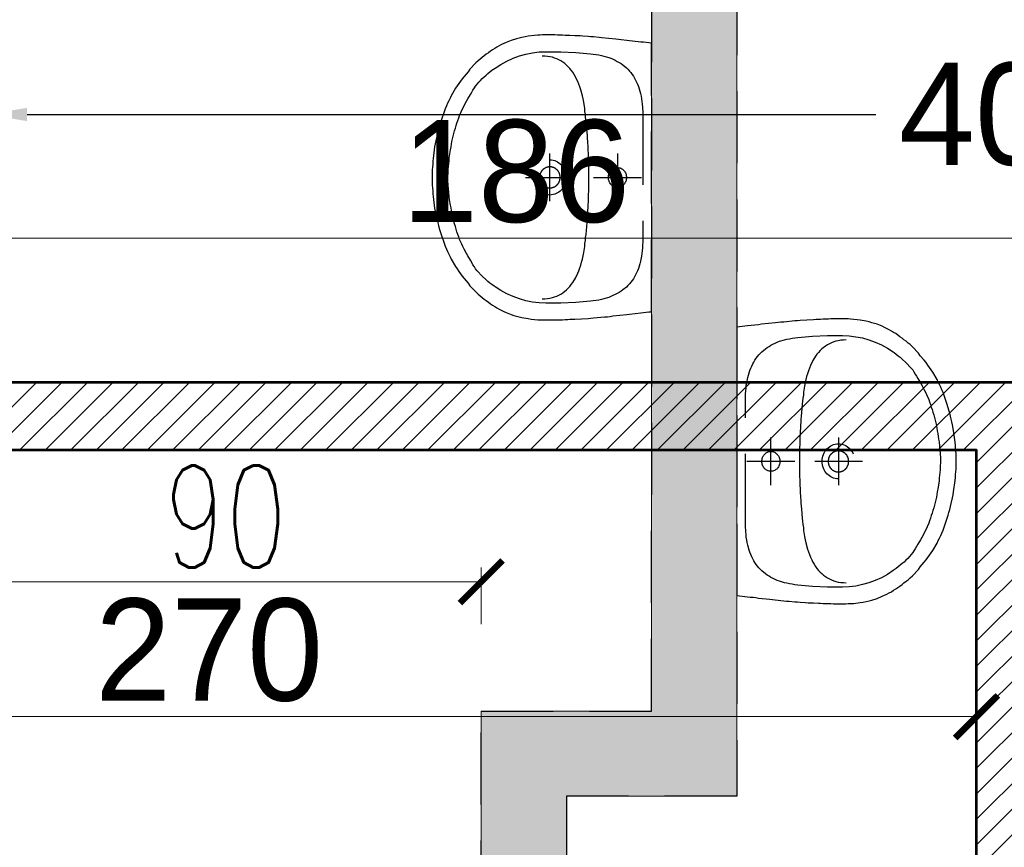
# Model space of a CAD drawing. Header units: millimetres. Extents: x 49320 to 60117, y -4209 to 20568.
# Tile 194 of 252: x 51761 to 51935, y 6063 to 6209. Entities that reach past the tile are written whole.
import ezdxf

# ---------------------------------------------------------------- set-up
doc = ezdxf.new("R2010")
doc.units = ezdxf.units.MM
doc.linetypes.add('CONTINOUS', pattern=[0])
doc.linetypes.add('DASHED', pattern=[19.05, 12.7, -6.35])
doc.layers.add('_AA powierzchnia', color=3, linetype='Continuous', lineweight=25, plot=False)
for name, color, linetype, lineweight, true_color in [('_AA rozbiórki', 7, 'DASHED', 25, 0xc73200), ('_AA rozbiórki WYMIARY', 7, 'CONTINOUS', 18, 0xd13400), ('_AA szraf PROJ', 7, 'Continuous', 13, 0x003df5), ('_AA WYMIARY proj', 7, 'CONTINOUS', 18, 0x0037db), ('_AA ściany proj.', 7, 'CONTINOUS', 53, 0x0037db)]:
    doc.layers.add(name, color=color, linetype=linetype, lineweight=lineweight, true_color=true_color)
doc.layers.add('_HD-INWENTARYZACJA_WIDOK', color=251, linetype='Continuous', lineweight=18)
doc.layers.add('_mt_wymiary konstr', color=3, linetype='Continuous')
doc.styles.add('_HD_Romans', font='romans.shx', dxfattribs={"width": 0.7, "height": 18})
doc.dimstyles.new('_HD_050_BET_CM', dxfattribs={"dimtxt": 10, "dimasz": 7.5, "dimexe": 2.5, "dimexo": 5, "dimgap": 2.5, "dimtad": 1, "dimdec": 1, "dimrnd": 0.5, "dimtxsty": 'Standard', "dimblk": 'ARCHTICK', "dimcen": 1.25, "dimclre": 208, "dimclrt": 256, "dimadec": 1, "dimazin": 0, "dimtfac": 1, "dimtdec": 1, "dimtix": 1, "dimtmove": 1, "dimatfit": 0, "dimldrblk": 'ARCHTICK', "dimfxl": 7.5, "dimfxlon": 1, "dimlwd": -1, "dimlwe": -1, "dimarcsym": 0})
doc.dimstyles.new('k100', dxfattribs={"dimtxt": 18, "dimasz": 7, "dimexe": 10, "dimexo": 20, "dimgap": 4, "dimtad": 1, "dimdec": 1, "dimrnd": 0.5, "dimzin": 9, "dimdsep": 46, "dimtxsty": 'Standard', "dimcen": 12.534, "dimclrd": 256, "dimclre": 256, "dimclrt": 7, "dimadec": 0, "dimazin": 0, "dimtfac": 1, "dimtdec": 1, "dimtmove": 2, "dimatfit": 3, "dimfxl": 30, "dimfxlon": 1, "dimtolj": 1, "dimtzin": 0, "dimarcsym": 0})

# ---------------------------------------------------------------- blocks, each defined once
blk = doc.blocks.new('_ArchTick')
at = {"color": 0, "linetype": 'ByBlock', "const_width": 0.15}
blk.add_lwpolyline([(-0.5, -0.5), (0.5, 0.5)], dxfattribs=at)
blk = doc.blocks.new('*D1205')
at = {"layer": '_AA rozbiórki WYMIARY', "color": 208, "ltscale": 1.5}
for p, q in [((51752.58, 6102.59), (51752.58, 6112.59)), ((51842.58, 6102.59), (51842.58, 6112.59))]:
    blk.add_line(p, q, dxfattribs=at)
at = {"layer": '_AA rozbiórki WYMIARY', "color": 0, "ltscale": 1.5}
blk.add_line((51842.58, 6110.09), (51752.58, 6110.09), dxfattribs=at)
at = {"layer": 'Defpoints', "color": 0}
for p in [(51752.58, 6110.09), (51842.58, 6087.3), (51752.58, 5988.3)]:
    blk.add_point(p, dxfattribs=at)
at = {"layer": '_AA rozbiórki WYMIARY', "color": 0, "linetype": 'ByBlock', "xscale": 7.5, "yscale": 7.5, "zscale": 7.5, "rotation": 180}
blk.add_blockref('_ArchTick', (51752.58, 6110.09), dxfattribs=at)
at = {"layer": '_AA rozbiórki WYMIARY', "color": 0, "linetype": 'ByBlock', "xscale": 7.5, "yscale": 7.5, "zscale": 7.5}
blk.add_blockref('_ArchTick', (51842.58, 6110.09), dxfattribs=at)
at = {"layer": '_AA rozbiórki WYMIARY', "insert": (51797.58, 6121.59), "char_height": 18, "attachment_point": 5, "style": '_HD_Romans'}
blk.add_mtext('90', dxfattribs=at)
blk = doc.blocks.new('*D1336')
at = {"layer": '_mt_wymiary konstr', "lineweight": -2}
for p, q in [((51755.63, 6222.4), (51755.63, 6182.4)), ((51762.63, 6192.4), (51912.05, 6192.4)), ((52150.58, 6192.4), (51960.36, 6192.4)), ((52157.58, 6175.68), (52157.58, 6182.4))]:
    blk.add_line(p, q, dxfattribs=at)
at = {"layer": '_mt_wymiary konstr'}
for points in [[(51762.63, 6193.56), (51762.63, 6191.23), (51755.63, 6192.4)], [(52150.58, 6191.23), (52150.58, 6193.56), (52157.58, 6192.4)]]:
    blk.add_solid(points, dxfattribs=at)
at = {"layer": 'Defpoints', "color": 0}
for p in [(51755.63, 6251.28), (52157.58, 6195.68), (52157.58, 6192.4)]:
    blk.add_point(p, dxfattribs=at)
at = {"layer": '_mt_wymiary konstr', "color": 7, "insert": (51936.21, 6192.4), "char_height": 18, "attachment_point": 5}
blk.add_mtext('\\A1;402', dxfattribs=at)
blk = doc.blocks.new('*D1526')
at = {"layer": '_AA WYMIARY proj', "color": 208, "ltscale": 3}
for p, q in [((51659.58, 6093.82), (51659.58, 6083.82)), ((51929.79, 6093.82), (51929.79, 6083.82))]:
    blk.add_line(p, q, dxfattribs=at)
at = {"layer": '_AA WYMIARY proj', "ltscale": 3}
blk.add_line((51659.58, 6086.32), (51929.79, 6086.32), dxfattribs=at)
at = {"layer": 'Defpoints', "color": 0}
for p in [(51659.58, 6124.6), (51929.79, 6124.6), (51929.79, 6086.32)]:
    blk.add_point(p, dxfattribs=at)
at = {"layer": '_AA WYMIARY proj', "linetype": 'ByBlock', "xscale": 7.5, "yscale": 7.5, "zscale": 7.5, "rotation": 180}
blk.add_blockref('_ArchTick', (51659.58, 6086.32), dxfattribs=at)
at = {"layer": '_AA WYMIARY proj', "linetype": 'ByBlock', "xscale": 7.5, "yscale": 7.5, "zscale": 7.5}
blk.add_blockref('_ArchTick', (51929.79, 6086.32), dxfattribs=at)
at = {"layer": '_AA WYMIARY proj', "insert": (51794.68, 6098.01), "char_height": 18, "attachment_point": 5}
blk.add_mtext('270', dxfattribs=at)
blk = doc.blocks.new('*D1529')
at = {"layer": '_AA WYMIARY proj', "color": 208, "ltscale": 3}
for p, q in [((51755.63, 6163.13), (51755.63, 6173.13)), ((51941.79, 6163.13), (51941.79, 6173.13))]:
    blk.add_line(p, q, dxfattribs=at)
at = {"layer": '_AA WYMIARY proj', "ltscale": 3}
blk.add_line((51755.63, 6170.63), (51941.79, 6170.63), dxfattribs=at)
at = {"layer": 'Defpoints', "color": 0}
for p in [(51941.79, 6170.63), (51755.63, 6151.26), (51941.79, 6145.26)]:
    blk.add_point(p, dxfattribs=at)
at = {"layer": '_AA WYMIARY proj', "linetype": 'ByBlock', "xscale": 7.5, "yscale": 7.5, "zscale": 7.5, "rotation": 180}
blk.add_blockref('_ArchTick', (51755.63, 6170.63), dxfattribs=at)
at = {"layer": '_AA WYMIARY proj', "linetype": 'ByBlock', "xscale": 7.5, "yscale": 7.5, "zscale": 7.5}
blk.add_blockref('_ArchTick', (51941.79, 6170.63), dxfattribs=at)
at = {"layer": '_AA WYMIARY proj', "insert": (51848.71, 6182.32), "char_height": 18, "attachment_point": 5}
blk.add_mtext('186', dxfattribs=at)

msp = doc.modelspace()

# ---------------------------------------------------------------- hatches: boundary and pattern name
at = {"layer": '_AA rozbiórki', "ltscale": 3}
h = msp.add_hatch(dxfattribs=at)
h.set_pattern_fill('AR-CONC', color=256, scale=0.14)
h.set_pattern_definition([(50, (0, 8156.302), (25.505854, -2.231472), [2.667, -29.337]), (355, (0, 8156.302), (-4.934079, 26.747958), [2.1336, -23.469682]), (100.451445, (2.125, 8156.116), (20.571775, 24.516485), [2.266601, -24.932634]), (46.1842, (0, 8163.414), (37.951066, -5.885926), [4.0005, -44.0055]), (96.63556, (3.163, 8162.923), (33.23658, 34.639657), [3.399903, -37.398985]), (351.18415, (0, 8163.414), (33.23658, 34.639657), [3.200395, -35.204362]), (21, (3.556, 8161.636), (21.226015, -14.317128), [2.667, -29.337]), (326, (3.556, 8161.636), (8.652284, 25.786315), [2.1336, -23.4696]), (71.451445, (5.325, 8160.442), (29.878299, 11.469188), [2.266601, -24.932591]), (37.5, (0, 8156.302), (0.4324045, 11.8377054), [0, -23.18512, 0, -23.8252, 0, -23.5585]), (7.5, (0, 8156.302), (9.3547528, 14.0252805), [0, -13.58392, 0, -22.65172, 0, -8.9789]), (327.5, (-7.93, 8156.302), (18.9826833, -0.8020242), [0, -8.89, 0, -27.7368, 0, -36.8046]), (317.5, (-11.486, 8156.302), (20.7380854, 3.559709), [0, -11.557, 0, -18.42008, 0, -26.1366])])
h.paths.add_polyline_path([(51872.79, 6501.3), (51887.58, 6501.3), (51887.58, 6072.3), (51857.58, 6072.3), (51857.58, 5991.3), (51935.58, 5991.3), (51935.58, 5979.3), (51857.58, 5979.3), (51857.58, 5849.3), (51842.58, 5849.3), (51842.58, 5861.3), (51842.58, 6087.3), (51872.58, 6087.3)])
at = {"layer": '_AA szraf PROJ', "ltscale": 3, "transparency": 33554687}
h = msp.add_hatch(dxfattribs=at)
h.set_pattern_fill('ANSI31', color=256)
h.set_pattern_definition([(45, (-1, 8153.6996), (-2.24506403, 2.24506403), [])])
h.paths.add_polyline_path([(51659.58, 6145.26), (51941.79, 6145.26), (51941.79, 5849.3), (51848.79, 5849.3), (51848.79, 5861.3), (51929.79, 5861.3), (51929.79, 6133.26), (51659.58, 6133.26)])
h.paths.add_polyline_path([(51591.58, 6287.3), (51765.81, 6287.3), (51765.81, 6275.3), (51591.58, 6275.3)])
h.paths.add_polyline_path([(51743.63, 6242.26), (51755.63, 6242.26), (51755.63, 6275.3), (51743.63, 6275.3)])
h.paths.add_polyline_path([(51866.81, 6287.3), (52044.58, 6287.3), (52044.58, 6275.3), (51866.81, 6275.3)])
h.paths.add_polyline_path([(51743.63, 6145.26), (51755.63, 6145.26), (51755.63, 6151.26), (51743.63, 6151.26)])
h.paths.add_polyline_path([(52145.58, 6287.3), (52157.58, 6287.3), (52157.58, 6275.3), (52145.58, 6275.3)])
h.paths.add_polyline_path([(51939.58, 6501.3), (51927.58, 6501.3), (51927.58, 6287.3), (51939.58, 6287.3)])
h.paths.add_polyline_path([(51724.55, 6501.3), (51730.55, 6501.3), (51730.55, 6489.64), (51724.55, 6489.64)])
h.paths.add_polyline_path([(51724.55, 6399.64), (51730.58, 6399.64), (51730.58, 6385.52), (51724.55, 6385.52)])
h.paths.add_polyline_path([(51724.55, 6295.52), (51730.55, 6295.52), (51730.55, 6287.3), (51724.55, 6287.3)])

# ---------------------------------------------------------------- linework, layer by layer
at = {"layer": '_AA powierzchnia', "ltscale": 3}
for points in [[(51941.79, 5849.3), (52127.58, 5849.3), (52127.58, 5893.3), (52157.58, 5893.3), (52157.58, 6068.3), (52157.58, 6068.3), (52157.58, 6123.3), (52157.58, 6123.3), (52157.58, 6275.3), (51755.63, 6275.3), (51755.63, 6145.26), (51941.79, 6145.26), (51941.79, 5849.3)], [(51659.58, 6133.26), (51929.79, 6133.26), (51929.79, 5861.3), (51691.58, 5861.3), (51691.58, 5988.3), (51659.58, 5988.3), (51659.58, 6133.26)]]:
    msp.add_lwpolyline(points, dxfattribs=at)
at = {"layer": '_AA rozbiórki'}
for points in [[(51872.79, 6501.3), (51887.58, 6501.3), (51887.58, 6072.3), (51857.58, 6072.3), (51857.58, 5991.3), (51935.58, 5991.3), (51935.58, 5979.3), (51857.58, 5979.3), (51857.58, 5849.3), (51842.58, 5849.3), (51842.58, 5861.3), (51842.58, 6087.3), (51872.58, 6087.3), (51872.79, 6501.3)], [(51853.33, 6159.91), (51853.8, 6159.93), (51854.24, 6159.98), (51854.69, 6160.06), (51855.11, 6160.14), (51855.51, 6160.26), (51855.9, 6160.42), (51856.28, 6160.59), (51856.63, 6160.77), (51856.95, 6161), (51857.61, 6161.51), (51857.89, 6161.79), (51858.19, 6162.12), (51858.45, 6162.45), (51858.7, 6162.8), (51859.17, 6163.56), (51859.59, 6164.43), (51859.78, 6164.88), (51859.97, 6165.37), (51860.13, 6165.87), (51860.27, 6166.38), (51860.41, 6166.92), (51860.55, 6167.47), (51860.67, 6168.06), (51860.81, 6169.13), (51860.85, 6169.66), (51860.92, 6170.19), (51860.97, 6170.73), (51861.04, 6171.26), (51861.23, 6173.39), (51861.27, 6173.9), (51861.3, 6174.43), (51861.34, 6174.97), (51861.37, 6175.47), (51861.39, 6176.01), (51861.44, 6176.51), (51861.46, 6177.05), (51861.48, 6177.56), (51861.48, 6178.09), (51861.53, 6179.1), (51861.53, 6180.15), (51861.55, 6180.65), (51861.55, 6181.95), (51861.53, 6182.46), (51861.53, 6183.5), (51861.51, 6184.01), (51861.48, 6184.54), (51861.48, 6185.05), (51861.46, 6185.55), (51861.44, 6186.09), (51861.39, 6186.6), (51861.34, 6187.66), (51861.3, 6188.17), (51861.27, 6188.7), (51861.23, 6189.24), (51861.18, 6189.74), (51861.04, 6191.34), (51860.97, 6191.88), (51860.92, 6192.41), (51860.85, 6192.94), (51860.81, 6193.48), (51860.67, 6194.54), (51860.55, 6195.13), (51860.41, 6195.69), (51860.13, 6196.75), (51859.97, 6197.24), (51859.78, 6197.72), (51859.59, 6198.18), (51859.38, 6198.63), (51859.17, 6199.04), (51858.94, 6199.45), (51858.7, 6199.83), (51858.45, 6200.18), (51858.19, 6200.51), (51857.89, 6200.82), (51857.61, 6201.1), (51857.28, 6201.38), (51856.95, 6201.6), (51856.63, 6201.83), (51856.28, 6202.04), (51855.9, 6202.19), (51855.51, 6202.34), (51855.11, 6202.47), (51854.69, 6202.57), (51854.24, 6202.64), (51853.8, 6202.67), (51853.33, 6202.7)], [(51854.63, 6185.53), (51854.63, 6177.1)], [(51866.56, 6185.53), (51866.56, 6177.1)], [(51850.41, 6181.31), (51858.85, 6181.31)], [(51862.35, 6181.31), (51870.78, 6181.31)], [(51906.82, 6152.7), (51906.35, 6152.67), (51905.91, 6152.62), (51905.46, 6152.54), (51905.04, 6152.47), (51904.65, 6152.34), (51904.25, 6152.19), (51903.88, 6152.01), (51903.53, 6151.83), (51903.2, 6151.6), (51902.55, 6151.1), (51902.27, 6150.82), (51901.96, 6150.49), (51901.7, 6150.16), (51901.45, 6149.8), (51900.98, 6149.04), (51900.56, 6148.18), (51900.37, 6147.72), (51900.19, 6147.24), (51900.02, 6146.73), (51899.88, 6146.22), (51899.74, 6145.69), (51899.6, 6145.13), (51899.49, 6144.54), (51899.35, 6143.48), (51899.3, 6142.94), (51899.23, 6142.41), (51899.18, 6141.88), (51899.11, 6141.34), (51898.93, 6139.21), (51898.88, 6138.7), (51898.86, 6138.17), (51898.81, 6137.64), (51898.79, 6137.13), (51898.76, 6136.6), (51898.72, 6136.09), (51898.69, 6135.56), (51898.67, 6135.05), (51898.67, 6134.51), (51898.62, 6133.5), (51898.62, 6132.46), (51898.6, 6131.95), (51898.6, 6130.65), (51898.62, 6130.15), (51898.62, 6129.11), (51898.65, 6128.6), (51898.67, 6128.06), (51898.67, 6127.56), (51898.69, 6127.05), (51898.72, 6126.51), (51898.76, 6126.01), (51898.81, 6124.94), (51898.86, 6124.43), (51898.88, 6123.9), (51898.93, 6123.37), (51898.97, 6122.86), (51899.11, 6121.26), (51899.18, 6120.73), (51899.23, 6120.19), (51899.3, 6119.66), (51899.35, 6119.13), (51899.49, 6118.06), (51899.6, 6117.47), (51899.74, 6116.92), (51900.02, 6115.85), (51900.19, 6115.37), (51900.37, 6114.88), (51900.56, 6114.43), (51900.77, 6113.97), (51900.98, 6113.56), (51901.21, 6113.16), (51901.45, 6112.78), (51901.7, 6112.42), (51901.96, 6112.09), (51902.27, 6111.79), (51902.55, 6111.51), (51902.87, 6111.23), (51903.2, 6111), (51903.53, 6110.77), (51903.88, 6110.57), (51904.25, 6110.42), (51904.65, 6110.26), (51905.04, 6110.14), (51905.46, 6110.03), (51905.91, 6109.96), (51906.35, 6109.93), (51906.82, 6109.91)], [(51893.59, 6127.07), (51893.59, 6135.5)], [(51905.52, 6127.07), (51905.52, 6135.5)], [(51897.8, 6131.29), (51889.37, 6131.29)], [(51909.74, 6131.29), (51901.31, 6131.29)]]:
    msp.add_lwpolyline(points, dxfattribs=at)
for points in [[(51857.86, 6206.3), (51857.82, 6206.3), (51857.35, 6206.33), (51856.91, 6206.35), (51856.44, 6206.38), (51856, 6206.38), (51855.53, 6206.4), (51853.38, 6206.4), (51852.98, 6206.38), (51852.56, 6206.35), (51851.96, 6206.33), (51850.83, 6206.17), (51850.3, 6206.1), (51849.76, 6205.97), (51849.27, 6205.87), (51848.78, 6205.74), (51847.85, 6205.44), (51846.96, 6205.08), (51846.54, 6204.9), (51846.14, 6204.7), (51845.74, 6204.47), (51845.35, 6204.27), (51844.97, 6204.02), (51844.58, 6203.79), (51844.2, 6203.53), (51843.85, 6203.28), (51843.48, 6203), (51843.13, 6202.72), (51842.75, 6202.44), (51842.4, 6202.16), (51842.03, 6201.86), (51841.63, 6201.48), (51840.61, 6200.36), (51840.28, 6199.9), (51839.93, 6199.5), (51839.58, 6199.09), (51839.25, 6198.68), (51838.95, 6198.28), (51838.64, 6197.85), (51838.36, 6197.44), (51838.08, 6197.01), (51837.31, 6195.71), (51837.1, 6195.26), (51836.87, 6194.82), (51836.66, 6194.37), (51836.47, 6193.93), (51836.26, 6193.4), (51836.08, 6192.89), (51835.89, 6192.36), (51835.7, 6191.85), (51835.54, 6191.34), (51835.38, 6190.81), (51835.21, 6190.3), (51835.07, 6189.8), (51834.96, 6189.26), (51834.81, 6188.75), (51834.58, 6187.74), (51834.49, 6187.21), (51834.39, 6186.7), (51834.11, 6184.67), (51834.07, 6184.16), (51834.04, 6183.65), (51834, 6183.14), (51833.97, 6182.66), (51833.97, 6179.97), (51834, 6179.46), (51834.04, 6178.95), (51834.07, 6178.44), (51834.11, 6177.94), (51834.39, 6175.91), (51834.58, 6174.89), (51834.7, 6174.36), (51834.81, 6173.85), (51834.96, 6173.34), (51835.07, 6172.83), (51835.21, 6172.3), (51835.54, 6171.28), (51835.7, 6170.75), (51835.89, 6170.24), (51836.08, 6169.71), (51836.26, 6169.2), (51836.47, 6168.69), (51836.66, 6168.24), (51836.87, 6167.78), (51837.1, 6167.35), (51837.31, 6166.89), (51838.08, 6165.6), (51838.36, 6165.19), (51838.64, 6164.76), (51838.95, 6164.35), (51839.25, 6163.92), (51839.58, 6163.51), (51840.28, 6162.7), (51840.61, 6162.24), (51841.63, 6161.13), (51842.03, 6160.75), (51842.4, 6160.47), (51842.75, 6160.16), (51843.13, 6159.88), (51843.48, 6159.6), (51843.85, 6159.35), (51844.2, 6159.07), (51844.58, 6158.82), (51844.97, 6158.59), (51845.35, 6158.36), (51845.74, 6158.13), (51846.54, 6157.72), (51846.96, 6157.52), (51847.85, 6157.16), (51848.31, 6157.01), (51848.78, 6156.89), (51849.27, 6156.73), (51849.76, 6156.63), (51850.83, 6156.43), (51851.4, 6156.35), (51851.96, 6156.3), (51852.56, 6156.25), (51852.98, 6156.23), (51853.38, 6156.2), (51855.53, 6156.2), (51856, 6156.23), (51856.44, 6156.25), (51856.91, 6156.25), (51857.35, 6156.28), (51857.82, 6156.3), (51857.86, 6156.3), (51858.17, 6156.33), (51858.61, 6156.33), (51859.06, 6156.35), (51861.39, 6156.48), (51861.88, 6156.53), (51862.35, 6156.56), (51864.31, 6156.76), (51864.8, 6156.78), (51865.29, 6156.83), (51865.78, 6156.91), (51868.23, 6157.16), (51868.72, 6157.24), (51870.68, 6157.44), (51871.15, 6157.5), (51871.64, 6157.55), (51872.11, 6157.62), (51872.58, 6157.65), (51872.58, 6204.96), (51872.11, 6205.01), (51871.64, 6205.06), (51871.15, 6205.11), (51870.68, 6205.16), (51870.19, 6205.21), (51869.7, 6205.26), (51869.21, 6205.31), (51868.72, 6205.39), (51866.76, 6205.59), (51866.27, 6205.67), (51863.82, 6205.92), (51863.33, 6205.95), (51862.35, 6206.05), (51861.88, 6206.07), (51861.39, 6206.12), (51860.46, 6206.17), (51859.99, 6206.23), (51859.52, 6206.25), (51859.06, 6206.25), (51858.17, 6206.3)], [(51836.71, 6181.31), (51836.75, 6182.28), (51836.78, 6182.79), (51836.92, 6184.23), (51836.96, 6184.74), (51837.17, 6186.19), (51837.27, 6186.67), (51837.34, 6187.15), (51837.43, 6187.64), (51837.55, 6188.09), (51837.66, 6188.58), (51837.9, 6189.49), (51838.04, 6189.97), (51838.15, 6190.43), (51838.32, 6190.86), (51838.46, 6191.32), (51838.62, 6191.78), (51838.78, 6192.21), (51839.35, 6193.5), (51839.98, 6194.72), (51840.21, 6195.13), (51840.68, 6195.89), (51840.93, 6196.3), (51841.14, 6196.7), (51841.38, 6197.08), (51841.59, 6197.39), (51841.87, 6197.72), (51842.17, 6198.07), (51842.47, 6198.4), (51842.78, 6198.71), (51843.11, 6199.04), (51843.43, 6199.32), (51843.78, 6199.62), (51844.48, 6200.18), (51845.04, 6200.56), (51846.05, 6201.22), (51847.1, 6201.81), (51848.2, 6202.31), (51849.32, 6202.72), (51850.46, 6203.03), (51851.63, 6203.28), (51852.8, 6203.41), (51853.99, 6203.46), (51856.6, 6203.46), (51859.22, 6203.33), (51861.83, 6203.1), (51862.32, 6203.05), (51862.81, 6202.97), (51863.28, 6202.9), (51863.75, 6202.8), (51864.19, 6202.7), (51865.03, 6202.44), (51865.43, 6202.29), (51865.8, 6202.14), (51866.18, 6201.96), (51866.55, 6201.76), (51866.88, 6201.55), (51867.23, 6201.35), (51867.53, 6201.12), (51868.14, 6200.61), (51868.4, 6200.36), (51868.68, 6200.05), (51868.91, 6199.78), (51869.14, 6199.47), (51869.38, 6199.14), (51869.56, 6198.81), (51869.77, 6198.45), (51869.94, 6198.1), (51870.1, 6197.72), (51870.26, 6197.31), (51870.4, 6196.93), (51870.64, 6196.07), (51870.73, 6195.64), (51870.82, 6195.18), (51870.89, 6194.7), (51870.94, 6194.21), (51870.99, 6193.71), (51871.04, 6192.69), (51871.04, 6169.94), (51871.01, 6169.4), (51870.99, 6168.9), (51870.94, 6168.39), (51870.89, 6167.91), (51870.82, 6167.45), (51870.64, 6166.54), (51870.52, 6166.1), (51870.4, 6165.7), (51870.26, 6165.29), (51870.1, 6164.88), (51869.94, 6164.53), (51869.77, 6164.15), (51869.56, 6163.82), (51869.38, 6163.46), (51869.14, 6163.16), (51868.91, 6162.83), (51868.68, 6162.55), (51868.4, 6162.27), (51868.14, 6161.99), (51867.53, 6161.48), (51867.23, 6161.25), (51866.88, 6161.05), (51866.55, 6160.85), (51865.43, 6160.31), (51865.03, 6160.16), (51864.19, 6159.91), (51863.75, 6159.81), (51863.28, 6159.7), (51862.81, 6159.63), (51862.32, 6159.55), (51861.83, 6159.5), (51859.22, 6159.27), (51856.6, 6159.15), (51853.99, 6159.15), (51852.8, 6159.2), (51851.63, 6159.35), (51850.46, 6159.58), (51849.32, 6159.91), (51848.2, 6160.31), (51847.1, 6160.8), (51846.05, 6161.38), (51845.04, 6162.04), (51844.86, 6162.17), (51844.48, 6162.45), (51844.13, 6162.7), (51843.78, 6162.98), (51843.43, 6163.28), (51842.78, 6163.89), (51841.87, 6164.88), (51841.59, 6165.21), (51841.38, 6165.54), (51841.14, 6165.93), (51840.93, 6166.31), (51840.68, 6166.71), (51840.21, 6167.47), (51839.98, 6167.88), (51839.56, 6168.69), (51839.35, 6169.13), (51839.16, 6169.53), (51838.78, 6170.4), (51838.62, 6170.85), (51838.46, 6171.28), (51838.32, 6171.74), (51838.15, 6172.2), (51838.04, 6172.66), (51837.9, 6173.11), (51837.78, 6173.57), (51837.66, 6174.05), (51837.55, 6174.51), (51837.43, 6174.99), (51837.34, 6175.47), (51837.27, 6175.93), (51837.17, 6176.41), (51837.03, 6177.38), (51836.96, 6177.89), (51836.82, 6179.33), (51836.78, 6179.84), (51836.73, 6180.81)], [(51854.66, 6183.22), (51854.92, 6183.22), (51854.94, 6183.19), (51855.06, 6183.19), (51855.06, 6183.17), (51855.13, 6183.17), (51855.16, 6183.14), (51855.2, 6183.14), (51855.23, 6183.12), (51855.3, 6183.12), (51855.3, 6183.09), (51855.34, 6183.09), (51855.37, 6183.07), (51855.39, 6183.07), (51855.41, 6183.04), (51855.46, 6183.04), (51855.46, 6183.02), (51855.48, 6183.02), (51855.51, 6182.99), (51855.53, 6182.99), (51855.55, 6182.96), (51855.58, 6182.96), (51855.62, 6182.91), (51855.65, 6182.91), (51855.69, 6182.86), (51855.72, 6182.86), (51855.72, 6182.84), (51855.74, 6182.84), (51855.79, 6182.79), (51855.81, 6182.79), (51855.81, 6182.76), (51855.83, 6182.76), (51855.86, 6182.74), (51855.86, 6182.71), (51855.88, 6182.71), (51855.93, 6182.66), (51855.93, 6182.63), (51855.95, 6182.63), (51856, 6182.58), (51856, 6182.56), (51856.02, 6182.56), (51856.02, 6182.53), (51856.11, 6182.43), (51856.11, 6182.41), (51856.14, 6182.41), (51856.14, 6182.36), (51856.18, 6182.3), (51856.18, 6182.28), (51856.23, 6182.23), (51856.23, 6182.18), (51856.25, 6182.18), (51856.25, 6182.13), (51856.3, 6182.08), (51856.3, 6182.03), (51856.32, 6182), (51856.32, 6181.95), (51856.35, 6181.92), (51856.35, 6181.87), (51856.37, 6181.85), (51856.37, 6181.77), (51856.39, 6181.77), (51856.39, 6181.64), (51856.42, 6181.62), (51856.42, 6181.42), (51856.44, 6181.39), (51856.44, 6181.24), (51856.42, 6181.21), (51856.42, 6181.01), (51856.39, 6180.98), (51856.39, 6180.88), (51856.37, 6180.86), (51856.37, 6180.78), (51856.35, 6180.76), (51856.35, 6180.7), (51856.32, 6180.68), (51856.32, 6180.65), (51856.3, 6180.63), (51856.3, 6180.58), (51856.28, 6180.55), (51856.28, 6180.53), (51856.25, 6180.5), (51856.25, 6180.48), (51856.23, 6180.45), (51856.23, 6180.43), (51856.21, 6180.4), (51856.21, 6180.37), (51856.18, 6180.35), (51856.18, 6180.32), (51856.16, 6180.32), (51856.16, 6180.3), (51856.14, 6180.27), (51856.14, 6180.25), (51856.11, 6180.25), (51856.11, 6180.22), (51856.07, 6180.17), (51856.07, 6180.15), (51856.04, 6180.15), (51856.04, 6180.12), (51856, 6180.07), (51856, 6180.04), (51855.97, 6180.04), (51855.95, 6180.02), (51855.95, 6179.99), (51855.93, 6179.99), (51855.93, 6179.97), (51855.9, 6179.94), (51855.88, 6179.94), (51855.88, 6179.92), (51855.86, 6179.92), (51855.81, 6179.87), (51855.81, 6179.84), (51855.79, 6179.84), (51855.74, 6179.79), (51855.72, 6179.79), (51855.67, 6179.74), (51855.65, 6179.74), (51855.65, 6179.71), (51855.62, 6179.71), (51855.6, 6179.69), (51855.58, 6179.69), (51855.55, 6179.66), (51855.53, 6179.66), (51855.48, 6179.61), (51855.44, 6179.61), (51855.44, 6179.59), (51855.39, 6179.59), (51855.37, 6179.56), (51855.34, 6179.56), (51855.32, 6179.54), (51855.27, 6179.54), (51855.25, 6179.51), (51855.2, 6179.51), (51855.18, 6179.49), (51855.13, 6179.49), (51855.11, 6179.46), (51855.04, 6179.46), (51855.02, 6179.44), (51854.87, 6179.44), (51854.85, 6179.41), (51854.5, 6179.41), (51854.48, 6179.44), (51854.36, 6179.44), (51854.34, 6179.46), (51854.24, 6179.46), (51854.22, 6179.49), (51854.17, 6179.49), (51854.15, 6179.51), (51854.1, 6179.51), (51854.08, 6179.54), (51854.03, 6179.54), (51854.03, 6179.56), (51853.99, 6179.56), (51853.96, 6179.59), (51853.94, 6179.59), (51853.92, 6179.61), (51853.87, 6179.61), (51853.82, 6179.66), (51853.78, 6179.66), (51853.78, 6179.69), (51853.75, 6179.69), (51853.71, 6179.74), (51853.68, 6179.74), (51853.64, 6179.79), (51853.61, 6179.79), (51853.61, 6179.82), (51853.59, 6179.82), (51853.54, 6179.87), (51853.52, 6179.87), (51853.52, 6179.89), (51853.5, 6179.92), (51853.47, 6179.92), (51853.47, 6179.94), (51853.45, 6179.94), (51853.45, 6179.97), (51853.43, 6179.99), (51853.4, 6179.99), (51853.4, 6180.02), (51853.38, 6180.02), (51853.38, 6180.04), (51853.36, 6180.07), (51853.33, 6180.07), (51853.33, 6180.1), (51853.29, 6180.15), (51853.29, 6180.17), (51853.26, 6180.17), (51853.26, 6180.2), (51853.22, 6180.25), (51853.22, 6180.27), (51853.17, 6180.32), (51853.17, 6180.37), (51853.15, 6180.37), (51853.15, 6180.4), (51853.12, 6180.43), (51853.12, 6180.45), (51853.1, 6180.45), (51853.1, 6180.5), (51853.08, 6180.53), (51853.08, 6180.55), (51853.05, 6180.58), (51853.05, 6180.63), (51853.03, 6180.63), (51853.03, 6180.68), (51853.01, 6180.7), (51853.01, 6180.76), (51852.98, 6180.78), (51852.98, 6180.86), (51852.96, 6180.88), (51852.96, 6180.98), (51852.94, 6181.01), (51852.94, 6181.21), (51852.91, 6181.24), (51852.91, 6181.39), (51852.94, 6181.42), (51852.94, 6181.62), (51852.96, 6181.64), (51852.96, 6181.75), (51852.98, 6181.77), (51852.98, 6181.85), (51853.01, 6181.85), (51853.01, 6181.92), (51853.03, 6181.95), (51853.03, 6182), (51853.05, 6182.03), (51853.05, 6182.08), (51853.08, 6182.08), (51853.08, 6182.13), (51853.12, 6182.18), (51853.12, 6182.23), (51853.17, 6182.28), (51853.17, 6182.3), (51853.19, 6182.3), (51853.19, 6182.36), (51853.24, 6182.41), (51853.24, 6182.43), (51853.26, 6182.43), (51853.26, 6182.46), (51853.29, 6182.48), (51853.29, 6182.51), (51853.31, 6182.51), (51853.33, 6182.53), (51853.33, 6182.56), (51853.36, 6182.56), (51853.36, 6182.58), (51853.38, 6182.58), (51853.38, 6182.61), (51853.4, 6182.63), (51853.43, 6182.63), (51853.43, 6182.66), (51853.47, 6182.71), (51853.5, 6182.71), (51853.5, 6182.74), (51853.52, 6182.76), (51853.54, 6182.76), (51853.54, 6182.79), (51853.57, 6182.79), (51853.57, 6182.81), (51853.59, 6182.81), (51853.61, 6182.84), (51853.64, 6182.84), (51853.64, 6182.86), (51853.66, 6182.86), (51853.71, 6182.91), (51853.73, 6182.91), (51853.73, 6182.94), (51853.75, 6182.94), (51853.78, 6182.96), (51853.8, 6182.96), (51853.82, 6182.99), (51853.85, 6182.99), (51853.87, 6183.02), (51853.89, 6183.02), (51853.92, 6183.04), (51853.94, 6183.04), (51853.96, 6183.07), (51853.99, 6183.07), (51854.01, 6183.09), (51854.06, 6183.09), (51854.06, 6183.12), (51854.13, 6183.12), (51854.15, 6183.14), (51854.2, 6183.14), (51854.22, 6183.17), (51854.29, 6183.17), (51854.31, 6183.19), (51854.41, 6183.19), (51854.43, 6183.22)], [(51902.29, 6106.3), (51902.34, 6106.3), (51902.8, 6106.28), (51903.25, 6106.25), (51903.71, 6106.23), (51904.16, 6106.23), (51904.62, 6106.2), (51906.77, 6106.2), (51907.17, 6106.23), (51907.59, 6106.25), (51908.2, 6106.28), (51909.32, 6106.43), (51909.85, 6106.5), (51910.39, 6106.63), (51910.88, 6106.73), (51911.37, 6106.86), (51912.31, 6107.16), (51913.19, 6107.52), (51913.61, 6107.7), (51914.01, 6107.9), (51914.41, 6108.13), (51914.81, 6108.33), (51915.18, 6108.59), (51915.58, 6108.82), (51915.95, 6109.07), (51916.3, 6109.32), (51916.67, 6109.6), (51917.02, 6109.88), (51917.4, 6110.16), (51917.75, 6110.44), (51918.12, 6110.75), (51918.52, 6111.13), (51919.55, 6112.24), (51919.87, 6112.7), (51920.22, 6113.11), (51920.57, 6113.51), (51920.9, 6113.92), (51921.2, 6114.33), (51921.51, 6114.76), (51921.79, 6115.16), (51922.07, 6115.6), (51922.84, 6116.89), (51923.05, 6117.35), (51923.28, 6117.78), (51923.49, 6118.24), (51923.68, 6118.67), (51923.89, 6119.2), (51924.08, 6119.71), (51924.26, 6120.24), (51924.45, 6120.75), (51924.61, 6121.26), (51924.78, 6121.79), (51924.94, 6122.3), (51925.08, 6122.81), (51925.2, 6123.34), (51925.34, 6123.85), (51925.57, 6124.86), (51925.66, 6125.4), (51925.76, 6125.91), (51926.04, 6127.94), (51926.09, 6128.44), (51926.11, 6128.95), (51926.16, 6129.46), (51926.18, 6129.94), (51926.18, 6132.63), (51926.16, 6133.14), (51926.11, 6133.65), (51926.09, 6134.16), (51926.04, 6134.67), (51925.76, 6136.7), (51925.57, 6137.71), (51925.45, 6138.25), (51925.34, 6138.75), (51925.2, 6139.26), (51925.08, 6139.77), (51924.94, 6140.3), (51924.61, 6141.32), (51924.45, 6141.85), (51924.26, 6142.36), (51924.08, 6142.89), (51923.89, 6143.4), (51923.68, 6143.91), (51923.49, 6144.37), (51923.28, 6144.82), (51923.05, 6145.26), (51922.84, 6145.71), (51922.07, 6147.01), (51921.79, 6147.41), (51921.51, 6147.85), (51921.2, 6148.25), (51920.9, 6148.68), (51920.57, 6149.09), (51919.87, 6149.9), (51919.55, 6150.36), (51918.52, 6151.48), (51918.12, 6151.86), (51917.75, 6152.14), (51917.4, 6152.44), (51917.02, 6152.72), (51916.67, 6153), (51916.3, 6153.25), (51915.95, 6153.53), (51915.58, 6153.79), (51915.18, 6154.02), (51914.81, 6154.24), (51914.41, 6154.47), (51913.61, 6154.88), (51913.19, 6155.08), (51912.31, 6155.44), (51911.84, 6155.59), (51911.37, 6155.72), (51910.88, 6155.87), (51910.39, 6155.97), (51909.32, 6156.17), (51908.76, 6156.25), (51908.2, 6156.3), (51907.59, 6156.35), (51907.17, 6156.38), (51906.77, 6156.4), (51904.62, 6156.4), (51904.16, 6156.38), (51903.71, 6156.35), (51903.25, 6156.35), (51902.8, 6156.33), (51902.34, 6156.3), (51902.29, 6156.3), (51901.98, 6156.28), (51901.54, 6156.28), (51901.1, 6156.25), (51898.76, 6156.12), (51898.27, 6156.07), (51897.8, 6156.05), (51895.84, 6155.84), (51895.35, 6155.82), (51894.86, 6155.77), (51894.37, 6155.69), (51891.92, 6155.44), (51891.43, 6155.36), (51889.47, 6155.16), (51889, 6155.11), (51888.51, 6155.06), (51888.04, 6154.98), (51887.58, 6154.96), (51887.58, 6107.65), (51888.04, 6107.6), (51888.51, 6107.55), (51889, 6107.5), (51889.47, 6107.44), (51889.96, 6107.39), (51890.45, 6107.34), (51890.94, 6107.29), (51891.43, 6107.22), (51893.39, 6107.01), (51893.88, 6106.94), (51896.33, 6106.68), (51896.82, 6106.66), (51897.8, 6106.56), (51898.27, 6106.53), (51898.76, 6106.48), (51899.7, 6106.43), (51900.16, 6106.38), (51900.63, 6106.35), (51901.1, 6106.35), (51901.98, 6106.3)], [(51923.45, 6131.29), (51923.4, 6130.32), (51923.38, 6129.82), (51923.24, 6128.37), (51923.19, 6127.86), (51922.98, 6126.41), (51922.89, 6125.93), (51922.82, 6125.45), (51922.72, 6124.97), (51922.61, 6124.51), (51922.49, 6124.03), (51922.26, 6123.11), (51922.12, 6122.63), (51922, 6122.17), (51921.83, 6121.74), (51921.69, 6121.28), (51921.53, 6120.83), (51921.37, 6120.4), (51920.81, 6119.1), (51920.18, 6117.88), (51919.94, 6117.47), (51919.48, 6116.71), (51919.22, 6116.31), (51919.01, 6115.9), (51918.78, 6115.52), (51918.57, 6115.21), (51918.29, 6114.88), (51917.98, 6114.53), (51917.68, 6114.2), (51917.37, 6113.89), (51917.05, 6113.56), (51916.72, 6113.28), (51916.37, 6112.98), (51915.67, 6112.42), (51915.11, 6112.04), (51914.11, 6111.38), (51913.05, 6110.8), (51911.96, 6110.29), (51910.84, 6109.88), (51909.69, 6109.58), (51908.52, 6109.32), (51907.36, 6109.2), (51906.17, 6109.15), (51903.55, 6109.15), (51900.93, 6109.27), (51898.32, 6109.5), (51897.83, 6109.55), (51897.34, 6109.63), (51896.87, 6109.7), (51896.4, 6109.81), (51895.96, 6109.91), (51895.12, 6110.16), (51894.72, 6110.31), (51894.35, 6110.47), (51893.97, 6110.64), (51893.6, 6110.85), (51893.27, 6111.05), (51892.92, 6111.25), (51892.62, 6111.48), (51892.01, 6111.99), (51891.76, 6112.24), (51891.48, 6112.55), (51891.24, 6112.83), (51891.01, 6113.13), (51890.78, 6113.46), (51890.59, 6113.79), (51890.38, 6114.15), (51890.22, 6114.5), (51890.05, 6114.88), (51889.89, 6115.29), (51889.75, 6115.67), (51889.51, 6116.54), (51889.42, 6116.97), (51889.33, 6117.42), (51889.26, 6117.91), (51889.21, 6118.39), (51889.16, 6118.9), (51889.12, 6119.91), (51889.12, 6142.67), (51889.14, 6143.2), (51889.16, 6143.71), (51889.21, 6144.21), (51889.26, 6144.7), (51889.33, 6145.15), (51889.51, 6146.07), (51889.63, 6146.5), (51889.75, 6146.91), (51889.89, 6147.31), (51890.05, 6147.72), (51890.22, 6148.07), (51890.38, 6148.45), (51890.59, 6148.79), (51890.78, 6149.14), (51891.01, 6149.45), (51891.24, 6149.78), (51891.48, 6150.05), (51891.76, 6150.33), (51892.01, 6150.61), (51892.62, 6151.12), (51892.92, 6151.35), (51893.27, 6151.55), (51893.6, 6151.76), (51894.72, 6152.29), (51895.12, 6152.44), (51895.96, 6152.7), (51896.4, 6152.8), (51896.87, 6152.9), (51897.34, 6152.97), (51897.83, 6153.05), (51898.32, 6153.1), (51900.93, 6153.33), (51903.55, 6153.46), (51906.17, 6153.46), (51907.36, 6153.41), (51908.52, 6153.25), (51909.69, 6153.03), (51910.84, 6152.7), (51911.96, 6152.29), (51913.05, 6151.81), (51914.11, 6151.22), (51915.11, 6150.56), (51915.3, 6150.44), (51915.67, 6150.16), (51916.02, 6149.9), (51916.37, 6149.62), (51916.72, 6149.32), (51917.37, 6148.71), (51918.29, 6147.72), (51918.57, 6147.39), (51918.78, 6147.06), (51919.01, 6146.68), (51919.22, 6146.3), (51919.48, 6145.89), (51919.94, 6145.13), (51920.18, 6144.72), (51920.6, 6143.91), (51920.81, 6143.48), (51920.99, 6143.07), (51921.37, 6142.21), (51921.53, 6141.75), (51921.69, 6141.32), (51921.83, 6140.86), (51922, 6140.41), (51922.12, 6139.95), (51922.26, 6139.49), (51922.37, 6139.03), (51922.49, 6138.55), (51922.61, 6138.09), (51922.72, 6137.61), (51922.82, 6137.13), (51922.89, 6136.67), (51922.98, 6136.19), (51923.12, 6135.22), (51923.19, 6134.72), (51923.33, 6133.27), (51923.38, 6132.76), (51923.42, 6131.8)], [(51905.49, 6129.38), (51905.23, 6129.38), (51905.21, 6129.41), (51905.09, 6129.41), (51905.09, 6129.44), (51905.02, 6129.44), (51905, 6129.46), (51904.95, 6129.46), (51904.93, 6129.49), (51904.86, 6129.49), (51904.86, 6129.51), (51904.81, 6129.51), (51904.79, 6129.54), (51904.76, 6129.54), (51904.74, 6129.56), (51904.69, 6129.56), (51904.69, 6129.59), (51904.67, 6129.59), (51904.65, 6129.61), (51904.62, 6129.61), (51904.6, 6129.64), (51904.58, 6129.64), (51904.53, 6129.69), (51904.51, 6129.69), (51904.46, 6129.74), (51904.44, 6129.74), (51904.44, 6129.77), (51904.41, 6129.77), (51904.37, 6129.82), (51904.34, 6129.82), (51904.34, 6129.84), (51904.32, 6129.84), (51904.3, 6129.87), (51904.3, 6129.89), (51904.27, 6129.89), (51904.23, 6129.94), (51904.23, 6129.97), (51904.2, 6129.97), (51904.16, 6130.02), (51904.16, 6130.04), (51904.13, 6130.04), (51904.13, 6130.07), (51904.04, 6130.17), (51904.04, 6130.2), (51904.02, 6130.2), (51904.02, 6130.25), (51903.97, 6130.3), (51903.97, 6130.32), (51903.92, 6130.37), (51903.92, 6130.43), (51903.9, 6130.43), (51903.9, 6130.48), (51903.85, 6130.53), (51903.85, 6130.58), (51903.83, 6130.6), (51903.83, 6130.65), (51903.81, 6130.68), (51903.81, 6130.73), (51903.78, 6130.76), (51903.78, 6130.83), (51903.76, 6130.83), (51903.76, 6130.96), (51903.74, 6130.98), (51903.74, 6131.19), (51903.71, 6131.21), (51903.71, 6131.37), (51903.74, 6131.39), (51903.74, 6131.59), (51903.76, 6131.62), (51903.76, 6131.72), (51903.78, 6131.75), (51903.78, 6131.82), (51903.81, 6131.85), (51903.81, 6131.9), (51903.83, 6131.92), (51903.83, 6131.95), (51903.85, 6131.97), (51903.85, 6132.03), (51903.88, 6132.05), (51903.88, 6132.08), (51903.9, 6132.1), (51903.9, 6132.13), (51903.92, 6132.15), (51903.92, 6132.18), (51903.95, 6132.2), (51903.95, 6132.23), (51903.97, 6132.25), (51903.97, 6132.28), (51903.99, 6132.28), (51903.99, 6132.3), (51904.02, 6132.33), (51904.02, 6132.36), (51904.04, 6132.36), (51904.04, 6132.38), (51904.09, 6132.43), (51904.09, 6132.46), (51904.11, 6132.46), (51904.11, 6132.48), (51904.16, 6132.53), (51904.16, 6132.56), (51904.18, 6132.56), (51904.2, 6132.58), (51904.2, 6132.61), (51904.23, 6132.61), (51904.23, 6132.63), (51904.25, 6132.66), (51904.27, 6132.66), (51904.27, 6132.69), (51904.3, 6132.69), (51904.34, 6132.74), (51904.34, 6132.76), (51904.37, 6132.76), (51904.41, 6132.81), (51904.44, 6132.81), (51904.48, 6132.86), (51904.51, 6132.86), (51904.51, 6132.89), (51904.53, 6132.89), (51904.55, 6132.91), (51904.58, 6132.91), (51904.6, 6132.94), (51904.62, 6132.94), (51904.67, 6132.99), (51904.72, 6132.99), (51904.72, 6133.02), (51904.76, 6133.02), (51904.79, 6133.04), (51904.81, 6133.04), (51904.83, 6133.07), (51904.88, 6133.07), (51904.9, 6133.09), (51904.95, 6133.09), (51904.97, 6133.12), (51905.02, 6133.12), (51905.04, 6133.14), (51905.11, 6133.14), (51905.14, 6133.17), (51905.28, 6133.17), (51905.3, 6133.19), (51905.65, 6133.19), (51905.67, 6133.17), (51905.79, 6133.17), (51905.81, 6133.14), (51905.91, 6133.14), (51905.93, 6133.12), (51905.98, 6133.12), (51906, 6133.09), (51906.05, 6133.09), (51906.07, 6133.07), (51906.12, 6133.07), (51906.12, 6133.04), (51906.17, 6133.04), (51906.19, 6133.02), (51906.21, 6133.02), (51906.24, 6132.99), (51906.28, 6132.99), (51906.33, 6132.94), (51906.38, 6132.94), (51906.38, 6132.91), (51906.4, 6132.91), (51906.45, 6132.86), (51906.47, 6132.86), (51906.52, 6132.81), (51906.54, 6132.81), (51906.54, 6132.79), (51906.56, 6132.79), (51906.61, 6132.74), (51906.63, 6132.74), (51906.63, 6132.71), (51906.66, 6132.69), (51906.68, 6132.69), (51906.68, 6132.66), (51906.7, 6132.66), (51906.7, 6132.63), (51906.73, 6132.61), (51906.75, 6132.61), (51906.75, 6132.58), (51906.77, 6132.58), (51906.77, 6132.56), (51906.8, 6132.53), (51906.82, 6132.53), (51906.82, 6132.51), (51906.87, 6132.46), (51906.87, 6132.43), (51906.89, 6132.43), (51906.89, 6132.41), (51906.94, 6132.36), (51906.94, 6132.33), (51906.98, 6132.28), (51906.98, 6132.23), (51907.01, 6132.23), (51907.01, 6132.2), (51907.03, 6132.18), (51907.03, 6132.15), (51907.05, 6132.15), (51907.05, 6132.1), (51907.08, 6132.08), (51907.08, 6132.05), (51907.1, 6132.03), (51907.1, 6131.97), (51907.12, 6131.97), (51907.12, 6131.92), (51907.15, 6131.9), (51907.15, 6131.85), (51907.17, 6131.82), (51907.17, 6131.75), (51907.19, 6131.72), (51907.19, 6131.62), (51907.22, 6131.59), (51907.22, 6131.39), (51907.24, 6131.37), (51907.24, 6131.21), (51907.22, 6131.19), (51907.22, 6130.98), (51907.19, 6130.96), (51907.19, 6130.86), (51907.17, 6130.83), (51907.17, 6130.76), (51907.15, 6130.76), (51907.15, 6130.68), (51907.12, 6130.65), (51907.12, 6130.6), (51907.1, 6130.58), (51907.1, 6130.53), (51907.08, 6130.53), (51907.08, 6130.48), (51907.03, 6130.43), (51907.03, 6130.37), (51906.98, 6130.32), (51906.98, 6130.3), (51906.96, 6130.3), (51906.96, 6130.25), (51906.91, 6130.2), (51906.91, 6130.17), (51906.89, 6130.17), (51906.89, 6130.15), (51906.87, 6130.12), (51906.87, 6130.1), (51906.84, 6130.1), (51906.82, 6130.07), (51906.82, 6130.04), (51906.8, 6130.04), (51906.8, 6130.02), (51906.77, 6130.02), (51906.77, 6129.99), (51906.75, 6129.97), (51906.73, 6129.97), (51906.73, 6129.94), (51906.68, 6129.89), (51906.66, 6129.89), (51906.66, 6129.87), (51906.63, 6129.84), (51906.61, 6129.84), (51906.61, 6129.82), (51906.59, 6129.82), (51906.59, 6129.79), (51906.56, 6129.79), (51906.54, 6129.77), (51906.52, 6129.77), (51906.52, 6129.74), (51906.49, 6129.74), (51906.45, 6129.69), (51906.42, 6129.69), (51906.42, 6129.66), (51906.4, 6129.66), (51906.38, 6129.64), (51906.35, 6129.64), (51906.33, 6129.61), (51906.31, 6129.61), (51906.28, 6129.59), (51906.26, 6129.59), (51906.24, 6129.56), (51906.21, 6129.56), (51906.19, 6129.54), (51906.17, 6129.54), (51906.14, 6129.51), (51906.1, 6129.51), (51906.1, 6129.49), (51906.03, 6129.49), (51906, 6129.46), (51905.95, 6129.46), (51905.93, 6129.44), (51905.86, 6129.44), (51905.84, 6129.41), (51905.74, 6129.41), (51905.72, 6129.38)]]:
    msp.add_lwpolyline(points, close=True, dxfattribs=at)
for centre, major_axis, ratio in [((51854.68, 6181.31), (0, 3.1), 0.923403), ((51866.56, 6181.31), (0, 1.75), 0.912968), ((51905.48, 6131.29), (0, -3.1), 0.923403), ((51893.59, 6131.29), (0, -1.75), 0.912968)]:
    msp.add_ellipse(centre, major_axis=major_axis, ratio=ratio, start_param=0, end_param=6.283185, dxfattribs=at)
at = {"layer": '_AA ściany proj.', "ltscale": 3}
msp.add_lwpolyline([(51755.63, 6145.26), (51941.79, 6145.26), (51941.79, 5849.3), (51848.79, 5849.3), (51848.79, 5861.3), (51929.79, 5861.3), (51929.79, 6133.26), (51659.58, 6133.26), (51659.58, 6145.26)], dxfattribs=at)
at = {"layer": '_HD-INWENTARYZACJA_WIDOK', "ltscale": 1.5}
msp.add_lwpolyline([(51857.58, 5991.3), (51857.58, 6072.3), (51887.58, 6072.3), (51887.58, 6501.3), (51939.58, 6501.3), (51939.58, 6556.3), (51800.58, 6556.3), (51800.58, 6501.3), (51872.58, 6501.3), (51872.58, 6087.3), (51842.58, 6087.3), (51842.58, 5849.3), (51857.58, 5849.3), (51857.58, 5979.3), (51935.58, 5979.3), (51935.58, 5991.3)], close=True, dxfattribs=at)

# ---------------------------------------------------------------- dimensions: what is measured, and where the dimension line sits
at = {"layer": '_AA rozbiórki WYMIARY', "ltscale": 1.5}
dim = msp.add_linear_dim(base=(51752.58, 6110.09), p1=(51842.58, 6087.3), p2=(51752.58, 5988.3), dimstyle='_HD_050_BET_CM', override={"dimtxsty": '_HD_Romans', "dimldrblk": 'ArchTick'}, dxfattribs=at)
dim.commit()
dim.dimension.update_dxf_attribs({"geometry": '*D1205', "text_midpoint": (51797.58, 6121.59)})
at = {"layer": '_AA WYMIARY proj', "ltscale": 3}
for base, p1, p2, picture, middle in [((51941.79, 6170.63), (51755.63, 6151.26), (51941.79, 6145.26), '*D1529', (51848.71, 6182.32)), ((51929.79, 6086.32), (51659.58, 6124.6), (51929.79, 6124.6), '*D1526', (51794.68, 6098.01))]:
    dim = msp.add_linear_dim(base=base, p1=p1, p2=p2, dimstyle='_HD_050_BET_CM', override={"dimtxt": 18, "dimclrd": 256}, dxfattribs=at)
    dim.commit()
    dim.dimension.update_dxf_attribs({"geometry": picture, "text_midpoint": middle})
at = {"layer": '_mt_wymiary konstr'}
dim = msp.add_linear_dim(base=(52157.5763, 6192.3961), p1=(51755.6311, 6251.2842), p2=(52157.5763, 6195.6773), dimstyle='k100', dxfattribs=at)
dim.commit()
dim.dimension.update_dxf_attribs({"geometry": '*D1336', "text_midpoint": (51936.2077, 6192.3961), "dimtype": 160})

doc.saveas('drawing.dxf')
